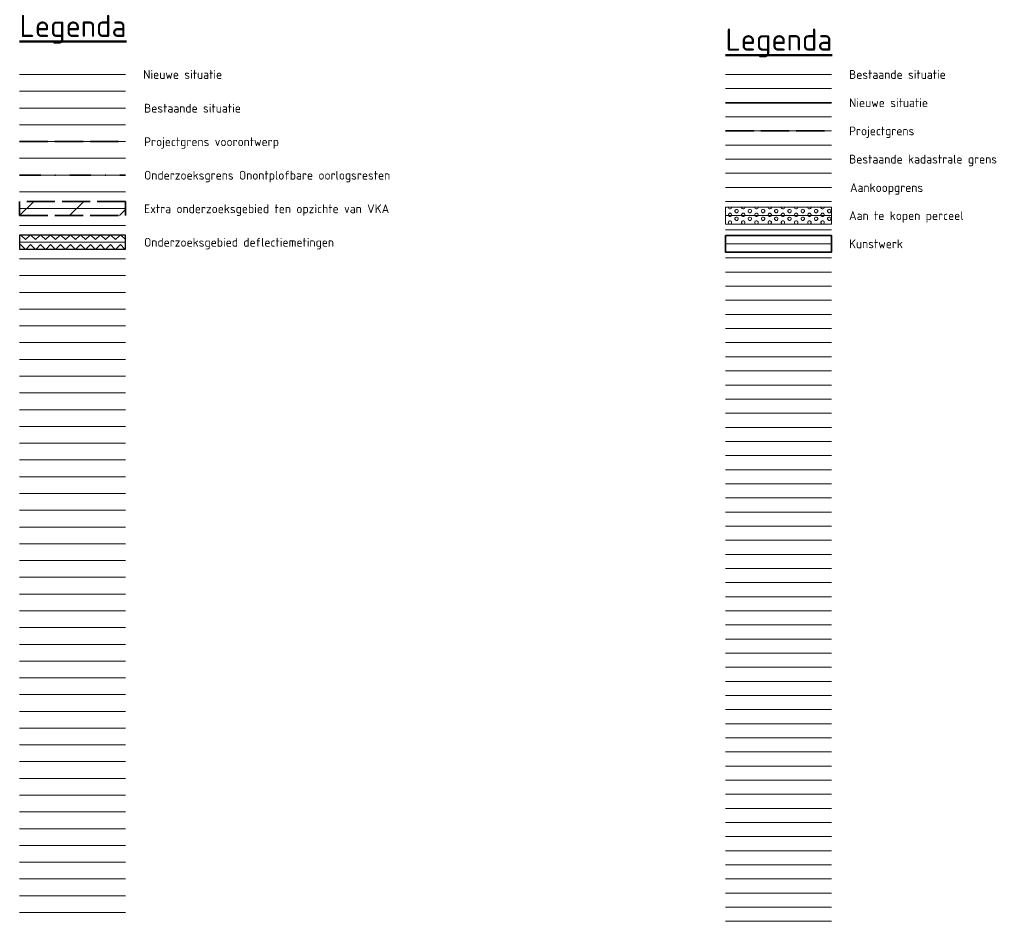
# Model space of a CAD drawing. Header units: metres. Extents: x 780 to 3546, y -363 to 107.
# Tile 7 of 18: x 1480 to 1619, y -51 to 77. Entities that reach past the tile are written whole.
import ezdxf
from ezdxf.lldxf.tags import DXFTag

# ---------------------------------------------------------------- set-up
doc = ezdxf.new("R2010")
doc.units = ezdxf.units.M
doc.linetypes.add('XX-DASHDOT', pattern=[10, 3, -2, 0, -2, 3])
doc.linetypes.add('XX-SYSTEEMGRENS', pattern=[5, 4, -1])
doc.layers.add('000___Hulplijn', color=150, linetype='Continuous', plot=False)
for name, color, linetype, lineweight in [('B-WE-KG-GRENS_PERCEEL-G', 150, 'KG-PERCEEL', 18), ('BEL_NAB_10_NNBO_V', 7, 'Continuous', 0), ('N-WE-GW-OPHOGING-WERK-A', 92, 'Continuous', 18), ('N-WE-KG-GRENS_ONDERZOEKSGEBIED-G', 150, 'XX-DASHDOT', 35), ('N-WE-KG-GRENS_PERCEEL-G', 10, 'KG-PERCEEL', 18), ('N-WE-KG-GRENS_SYSTEEMGRENS-G', 7, 'XX-SYSTEEMGRENS', 35), ('N-WE-KW-KUNSTWERK-G', 170, 'Continuous', 35), ('projectgrens', 10, 'XX-SYSTEEMGRENS', 35), ('Projectgrens VKA', 180, 'XX-SYSTEEMGRENS', 35), ('X-XX-AL-LEGENDA-T25', 7, 'Continuous', 25), ('X-XX-AL-LEGENDA-T50', 7, 'Continuous', 50), ('X-XX-AL-REFERENTIE-G', 7, 'Continuous', 18), ('X-XX-AL-TEKENBLAD_VERKLARING-G', 7, 'Continuous', 18)]:
    doc.layers.add(name, color=color, linetype=linetype, lineweight=lineweight)
doc.layers.add('B-WE-VH-KANTVERHARDING-G', color=7, linetype='Continuous', lineweight=18, true_color=0x9fbf40)
doc.layers.add('N-WE-KG-GRONDEIGENDOM-A', color=7, linetype='Continuous', lineweight=18, true_color=0xb8ffff)
doc.layers.add('X-XX-AL-HULPLIJN-GN', color=7, linetype='Continuous', lineweight=13, true_color=0x9b039b, plot=False)
doc.styles.add('NLCS-ISO-M500-T50', font='NLCS-ISO.ttf', dxfattribs={"height": 2.5})
doc.styles.add('NLCS-ISO-T25', font='NLCS-ISO.ttf')
tags = doc.linetypes.add('KG-PERCEEL', pattern='A,5.5,-2,["P",Standard,S=1.8,R=0,X=-0.5,Y=-0.9],-2,5.5,-2,[5,NLCS.SHX,S=0.75,R=0,X=0,Y=0],-2', length=19).pattern_tags.tags
tags[6] = DXFTag(74, 10)

# ---------------------------------------------------------------- blocks, each defined once
blk = doc.blocks.new('*U25')
at = {"layer": 'X-XX-AL-HULPLIJN-GN', "flags": 128}
blk.add_lwpolyline([(-7.5, 0), (7.5, 0)], dxfattribs=at)
blk = doc.blocks.new('*U26')
at = {"layer": '000___Hulplijn', "color": 0, "linetype": 'ByBlock', "lineweight": -2, "transparency": 16777216}
for p in [(0, 0), (0, -2.375), (0, -4.75), (0, -7.125), (0, -9.5), (0, -11.875), (0, -14.25), (0, -16.625), (0, -19), (0, -21.375), (0, -23.75), (0, -26.125), (0, -28.5), (0, -30.875), (0, -33.25), (0, -35.625), (0, -38), (0, -40.375), (0, -42.75), (0, -45.125), (0, -47.5), (0, -49.875), (0, -52.25), (0, -54.625), (0, -57), (0, -59.375), (0, -61.75), (0, -64.125), (0, -66.5), (0, -68.875), (0, -71.25), (0, -73.625), (0, -76), (0, -78.375), (0, -80.75), (0, -83.125), (0, -85.5), (0, -87.875), (0, -90.25), (0, -92.625), (0, -95), (0, -97.375), (0, -99.75), (0, -102.125), (0, -104.5), (0, -106.875), (0, -109.25), (0, -111.625), (0, -114), (0, -116.375), (0, -118.75)]:
    blk.add_blockref('*U25', p, dxfattribs=at)
blk = doc.blocks.new('*U13')
at = {"layer": 'X-XX-AL-HULPLIJN-GN', "flags": 128}
blk.add_lwpolyline([(-7.5, 0), (7.5, 0)], dxfattribs=at)
blk = doc.blocks.new('*U14')
at = {"layer": '000___Hulplijn', "color": 0, "linetype": 'ByBlock', "lineweight": -2, "transparency": 16777216}
for p in [(0, 0), (0, -2), (0, -4), (0, -6), (0, -8), (0, -10), (0, -12), (0, -14), (0, -16), (0, -18), (0, -20), (0, -22), (0, -24), (0, -26), (0, -28), (0, -30), (0, -32), (0, -34), (0, -36), (0, -38), (0, -40), (0, -42), (0, -44), (0, -46), (0, -48), (0, -50), (0, -52), (0, -54), (0, -56), (0, -58), (0, -60), (0, -62), (0, -64), (0, -66), (0, -68), (0, -70), (0, -72), (0, -74), (0, -76), (0, -78), (0, -80), (0, -82), (0, -84), (0, -86), (0, -88), (0, -90), (0, -92), (0, -94), (0, -96), (0, -98), (0, -100), (0, -102), (0, -104), (0, -106), (0, -108), (0, -110), (0, -112), (0, -114), (0, -116), (0, -118), (0, -120)]:
    blk.add_blockref('*U13', p, dxfattribs=at)

msp = doc.modelspace()

# ---------------------------------------------------------------- hatches: boundary and pattern name
at = {"layer": 'N-WE-GW-OPHOGING-WERK-A'}
h = msp.add_hatch(dxfattribs=at)
h.set_pattern_fill('AGW-WERK_AANVULLEN-SO', color=256, pattern_type=2)
h.set_pattern_definition([(45, (0, 4.75), (-3.535534, 3.535534), [])])
h.paths.add_polyline_path([(1494.84, 49.16), (1494.84, 51.16), (1479.84, 51.16), (1479.84, 49.16)])
h = msp.add_hatch(dxfattribs=at)
h.set_pattern_fill('AGW-WERK_FREZEN-SO', color=256, pattern_type=2)
h.set_pattern_definition([(45, (0, 4.75), (0, 1.41421356), [1, -1]), (135, (1.41, 6.16), (-1.41421356, 1e-16), [1, -1])])
h.paths.add_polyline_path([(1494.84, 44.41), (1494.84, 46.41), (1479.84, 46.41), (1479.84, 44.41)])
at = {"layer": 'N-WE-KG-GRONDEIGENDOM-A', "ltscale": 2}
h = msp.add_hatch(dxfattribs=at)
h.set_pattern_fill('AKG-GRONDEIGENDOM_LANDBOUW-SO', color=256, scale=0.5, pattern_type=2)
h.set_pattern_definition([(0, (1580.4061, 51.1961), (0.9375, 0.54125), [0.12545, -1.74955]), (180, (1580.53155, 51.66424), (-0.9375, -0.54125), [0.12545, -1.74955]), (270, (1580.2347, 51.4929), (0.9375, -0.54125), [0.12545, -0.9571]), (90, (1580.7029, 51.3674), (-0.9375, 0.54125), [0.12545, -0.9571]), (240, (1580.29745, 51.60154), (-1.4e-05, -1.082524), [0.12545, -1.74955]), (210, (1580.4061, 51.6642), (1.4e-05, -1.082524), [0.12545, -0.9571]), (30, (1580.5315, 51.1961), (-1.4e-05, 1.082524), [0.12545, -0.9571]), (300, (1580.23475, 51.36744), (0.937486, -0.541274), [0.12545, -1.74955]), (120, (1580.7029, 51.4929), (-0.937486, 0.541274), [0.12545, -1.74955]), (330, (1580.2974, 51.2588), (0.937486, 0.541274), [0.12545, -0.9571]), (60, (1580.64015, 51.25884), (1.4e-05, 1.082524), [0.12545, -1.74955]), (150, (1580.6401, 51.6015), (-0.937486, -0.541274), [0.12545, -0.9571])])
h.paths.add_polyline_path([(1594.84, 47.97), (1594.84, 50.35), (1579.84, 50.35), (1579.84, 47.97)])

# ---------------------------------------------------------------- linework, layer by layer
at = {"layer": '000___Hulplijn'}
msp.add_lwpolyline([(1494.84, 44.41), (1494.84, 46.41), (1479.84, 46.41), (1479.84, 44.41)], close=True, dxfattribs=at)
at = {"layer": 'B-WE-KG-GRENS_PERCEEL-G'}
msp.add_line((1579.84, 57.16), (1594.84, 57.16), dxfattribs=at)
at = {"layer": 'B-WE-VH-KANTVERHARDING-G', "color": 0, "lineweight": 35}
msp.add_line((1579.84, 65.16), (1594.84, 65.16), dxfattribs=at)
at = {"layer": 'BEL_NAB_10_NNBO_V'}
msp.add_lwpolyline([(1594.84, 47.97), (1594.84, 50.35), (1579.84, 50.35), (1579.84, 47.97)], close=True, dxfattribs=at)
at = {"layer": 'N-WE-KG-GRENS_ONDERZOEKSGEBIED-G'}
msp.add_line((1479.84, 54.91), (1494.84, 54.91), dxfattribs=at)
at = {"layer": 'N-WE-KG-GRENS_PERCEEL-G'}
msp.add_line((1579.84, 53.16), (1594.84, 53.16), dxfattribs=at)
at = {"layer": 'N-WE-KG-GRENS_SYSTEEMGRENS-G'}
msp.add_line((1579.84, 61.16), (1594.84, 61.16), dxfattribs=at)
at = {"layer": 'N-WE-KW-KUNSTWERK-G', "ltscale": 2}
msp.add_lwpolyline([(1579.84, 46.35), (1594.84, 46.35), (1594.84, 43.97), (1579.84, 43.97)], close=True, dxfattribs=at)
at = {"layer": 'projectgrens'}
msp.add_line((1479.84, 59.66), (1494.84, 59.66), dxfattribs=at)
at = {"layer": 'Projectgrens VKA'}
msp.add_lwpolyline([(1494.84, 49.16), (1494.84, 51.16), (1479.84, 51.16), (1479.84, 49.16)], close=True, dxfattribs=at)
at = {"layer": 'X-XX-AL-REFERENTIE-G', "color": 253}
msp.add_line((1579.84, 69.16), (1594.84, 69.16), dxfattribs=at)
at = {"layer": 'X-XX-AL-TEKENBLAD_VERKLARING-G', "color": 253}
msp.add_line((1479.84, 69.16), (1494.84, 69.16), dxfattribs=at)
at = {"layer": 'X-XX-AL-TEKENBLAD_VERKLARING-G', "color": 7}
msp.add_line((1479.84, 64.41), (1494.84, 64.41), dxfattribs=at)

# ---------------------------------------------------------------- block references
at = {"layer": '000___Hulplijn', "ltscale": 2}
for name, p in [('*U26', (1487.34, 69.16)), ('*U14', (1587.34, 69.16))]:
    msp.add_blockref(name, p, dxfattribs=at)

# ---------------------------------------------------------------- texts
at = {"layer": 'X-XX-AL-LEGENDA-T25', "style": 'NLCS-ISO-T25'}
for s, p in [('Nieuwe situatie', (1497.34, 68.54)), ('Projectgrens', (1597.34, 60.54)), ('Bestaande kadastrale grens', (1597.34, 56.54))]:
    msp.add_text(s, height=1.25, dxfattribs=at).set_placement(p)
at = {"layer": 'X-XX-AL-LEGENDA-T25', "char_height": 1.25, "attachment_point": 1, "style": 'NLCS-ISO-T25'}
for s, insert, width in [('Bestaande situatie', (1597.34, 69.79), 16.048), ('Nieuwe situatie', (1597.34, 65.79), 23.1665), ('Bestaande situatie', (1497.47, 65.01), 31.474), ('Projectgrens voorontwerp', (1497.47, 60.26), 31.474), ('Onderzoeksgrens Onontplofbare oorlogsresten', (1497.47, 55.51), 36.1532), ('Aankoopgrens', (1597.47, 53.76), 31.474), ('Extra onderzoeksgebied ten opzichte van VKA', (1497.47, 50.76), 36.1532), ('Aan te kopen perceel', (1597.34, 49.79), 28.3596), ('Onderzoeksgebied deflectiemetingen', (1497.47, 46.01), 36.1532), ('Kunstwerk', (1597.34, 45.79), 24.3641)]:
    msp.add_mtext(s, dxfattribs=dict(at, insert=insert, width=width))
at = {"layer": 'X-XX-AL-LEGENDA-T50', "char_height": 3.125, "attachment_point": 7, "style": 'NLCS-ISO-M500-T50'}
for insert in [(1479.84, 73.54), (1579.84, 71.6)]:
    msp.add_mtext('{\\LLegenda}', dxfattribs=dict(at, insert=insert))

doc.saveas('drawing.dxf')
